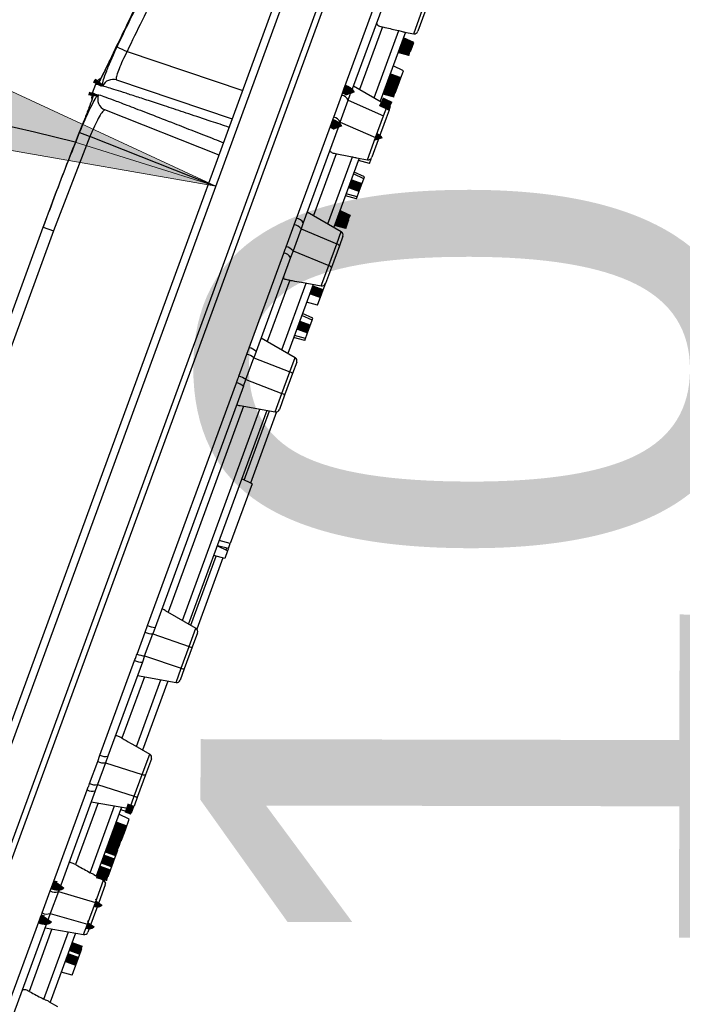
# Model space of a CAD drawing. Extents: x 0 to 361260, y 0 to 4201817.
# Tile 242 of 256: x 360070.37 to 360074.87, y 4201081.51 to 4201088.2. Entities that reach past the tile are written whole.
import ezdxf

# ---------------------------------------------------------------- set-up
doc = ezdxf.new("R2010")
doc.units = 0
doc.header["$LTSCALE"] = 0.5
doc.header["$MEASUREMENT"] = 0
doc.header["$PDMODE"] = 32
doc.header["$PDSIZE"] = 0.3
for name, pattern in [('K5LT32772', [0]), ('K5LT32773', [0]), ('K5LT_THIN', [0])]:
    doc.linetypes.add(name, pattern=pattern)
doc.layers.add('FORMAT', color=7, linetype='Continuous')
doc.layers.add("navro'z", color=7, linetype='Continuous')
doc.layers.add('СТРЕЧКА', color=5, linetype='Continuous', true_color=0x0000ff)
doc.styles.add('KDIMTEXTSTYLE', font='GOST_AU.SHX', dxfattribs={"width": 0.96, "oblique": 15, "height": 5})
doc.styles.add('style1', font='arial.ttf', dxfattribs={"height": 2.5})
doc.dimstyles.new('KDIMSTYLE (1.00)', dxfattribs={"dimtxt": 5, "dimasz": 1, "dimexe": 2, "dimexo": 0, "dimgap": 1, "dimtad": 1, "dimtxsty": 'KDIMTEXTSTYLE', "dimsah": 1, "dimcen": 0, "dimdle": 1, "dimadec": 0, "dimazin": 0, "dimtfac": 0.667, "dimtmove": 0, "dimatfit": 3, "dimfxl": 1, "dimtvp": 1, "dimtolj": 1, "dimtzin": 0, "dimarcsym": 0})

# ---------------------------------------------------------------- blocks, each defined once
blk = doc.blocks.new('KDIMARROW_01')
blk.add_hatch(color=0).paths.add_polyline_path([(-5, -0.6582624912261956), (0, 0), (-5, 0.658262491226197), (-4.5, 5.51091059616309e-16)])
at = {"color": 0, "linetype": 'K5LT_THIN', "lineweight": 18}
for p, q in [((-4.5, 5.51091059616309e-16), (-5, 0.658262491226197)), ((-5, 0.658262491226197), (0, 0)), ((0, 0), (-5, -0.6582624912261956)), ((-5, -0.6582624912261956), (-4.5, 5.51091059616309e-16))]:
    blk.add_line(p, q, dxfattribs=at)
at = {"layer": 'СТРЕЧКА', "color": 0, "linetype": 'K5LT_THIN', "lineweight": 18}
blk.add_line((0, 0), (-1, 0), dxfattribs=at)
blk = doc.blocks.new('*D379')
at = {"layer": 'Defpoints', "color": 0, "lineweight": 106, "transparency": 16777216}
for p in [(360073.7335709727, 4201092.62589181), (360059.7683697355, 4201083.523808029), (360051.6706215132, 4201077.314802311), (360068.1171673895, 4201077.284105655), (360068.1171673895, 4201077.284105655)]:
    blk.add_point(p, dxfattribs=at)
at = {"layer": 'FORMAT', "color": 0, "lineweight": -2, "transparency": 16777216}
blk.add_arc((360068.1171673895, 4201077.284105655), 10.42287426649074, 75.39228991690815, 174.3938309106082, dxfattribs=at)
for p, rotation in [((360071.700274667, 4201087.071733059), 342.6426751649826), ((360057.6943112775, 4201077.303559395), 267.1434456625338)]:
    blk.add_blockref('KDIMARROW_01', p, dxfattribs=dict(at, rotation=rotation))
at = {"layer": 'FORMAT', "color": 7, "transparency": 16777216, "insert": (360060.5816703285, 4201088.088775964), "char_height": 5, "attachment_point": 5, "rotation": 34.893060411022, "style": 'KDIMTEXTSTYLE'}
blk.add_mtext('\\A1;\\H3.5;\\W0.665;\\Q0;110°', dxfattribs=at)

msp = doc.modelspace()

# ---------------------------------------------------------------- linework, layer by layer
at = {"color": 7, "linetype": 'K5LT32772', "lineweight": 25, "transparency": 33554687}
for p, q in [((360068.2023127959, 4201077.665330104), (360073.6678661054, 4201092.595053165)), ((360068.4851791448, 4201077.613317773), (360073.9525115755, 4201092.547900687)), ((360072.571379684, 4201087.730751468), (360072.8092704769, 4201088.380574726)), ((360072.8512164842, 4201088.339971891), (360072.6148514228, 4201087.694316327)), ((360073.0455519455, 4201088.108052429), (360073.1054980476, 4201088.271801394)), ((360073.1214372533, 4201088.253385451), (360073.0742784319, 4201088.124566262)), ((360072.8331298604, 4201088.153685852), (360072.6778586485, 4201087.729546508)), ((360072.7763162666, 4201087.67245669), (360072.94365323, 4201088.129554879)), ((360072.9895461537, 4201088.118035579), (360072.8176518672, 4201087.648488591)), ((360072.9824034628, 4201088.119308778), (360073.0455519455, 4201088.108052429)), ((360073.0460267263, 4201088.047393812), (360072.975742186, 4201088.080328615)), ((360073.0343771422, 4201088.01557177), (360073.0460267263, 4201088.047393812)), ((360071.0247024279, 4201088.020017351), (360071.0216142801, 4201088.013354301)), ((360071.0247508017, 4201088.019994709), (360071.0249350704, 4201088.019925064)), ((360073.0238458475, 4201087.986804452), (360073.0303116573, 4201088.004466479)), ((360073.0303116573, 4201088.004466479), (360073.0343771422, 4201088.01557177)), ((360072.9757551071, 4201087.855439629), (360072.905470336, 4201087.888373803)), ((360072.94891863, 4201087.782133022), (360072.9757551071, 4201087.855439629)), ((360070.8830145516, 4201087.762009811), (360070.8618885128, 4201087.704301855)), ((360071.0267137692, 4201087.793082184), (360071.8130217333, 4201087.528354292)), ((360072.9269797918, 4201087.722204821), (360072.94891863, 4201087.782133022)), ((360072.5018769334, 4201087.539620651), (360072.5566495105, 4201087.689237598)), ((360072.5566495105, 4201087.689237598), (360072.571379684, 4201087.730751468)), ((360072.6006567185, 4201087.655542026), (360072.6148514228, 4201087.694316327)), ((360072.6365230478, 4201087.753514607), (360072.8668656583, 4201087.61995239)), ((360072.9205210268, 4201087.704562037), (360072.9269797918, 4201087.722204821)), ((360070.8665513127, 4201087.684941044), (360070.8662988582, 4201087.684036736)), ((360072.5461896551, 4201087.50675962), (360072.6006567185, 4201087.655542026)), ((360072.6006567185, 4201087.655542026), (360072.8410358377, 4201087.549395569)), ((360071.722936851, 4201087.282278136), (360070.9470752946, 4201087.589572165)), ((360072.8410358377, 4201087.549395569), (360072.8668656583, 4201087.61995239)), ((360072.8781403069, 4201087.588794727), (360072.8578203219, 4201087.53328859)), ((360072.8781403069, 4201087.588794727), (360072.8829239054, 4201087.601861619)), ((360072.8829239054, 4201087.601861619), (360072.8789724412, 4201087.603317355)), ((360072.8829239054, 4201087.601861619), (360072.8877530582, 4201087.61505295)), ((360072.2497417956, 4201086.852164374), (360072.4861597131, 4201087.497964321)), ((360072.5461896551, 4201087.50675962), (360072.5301780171, 4201087.463022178)), ((360072.5461896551, 4201087.50675962), (360072.7868840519, 4201087.401474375)), ((360072.7868840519, 4201087.401474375), (360072.8410358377, 4201087.549395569)), ((360072.8578203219, 4201087.53328859), (360072.8038416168, 4201087.385840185)), ((360072.5301780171, 4201087.463022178), (360072.2952763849, 4201086.821364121)), ((360070.8454074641, 4201087.408212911), (360070.5986831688, 4201086.766292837)), ((360072.7317119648, 4201087.250766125), (360072.7868840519, 4201087.401474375)), ((360072.8038416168, 4201087.385840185), (360072.7604384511, 4201087.267279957)), ((360072.5175707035, 4201087.29170344), (360072.3640186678, 4201086.872260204)), ((360072.4624762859, 4201086.815170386), (360072.6288702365, 4201087.269692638)), ((360072.675706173, 4201087.260749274), (360072.5038118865, 4201086.791202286)), ((360072.6557742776, 4201087.264302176), (360072.7317119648, 4201087.250766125)), ((360072.7447699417, 4201087.224479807), (360072.669833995, 4201087.244708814)), ((360072.7447699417, 4201087.224479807), (360072.7569907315, 4201087.257862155)), ((360072.7069846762, 4201087.121265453), (360072.6365817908, 4201087.153876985)), ((360072.7117520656, 4201087.13428807), (360072.6414673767, 4201087.167222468)), ((360072.68506359, 4201087.061385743), (360072.7069846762, 4201087.121265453)), ((360072.7069846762, 4201087.121265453), (360072.7117520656, 4201087.13428807)), ((360072.6616609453, 4201086.997459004), (360072.68506359, 4201087.061385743)), ((360072.6567690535, 4201086.984096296), (360072.5818330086, 4201087.004325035)), ((360072.6616609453, 4201086.997459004), (360072.5868445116, 4201087.018014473)), ((360072.6567690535, 4201086.984096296), (360072.6616609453, 4201086.997459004)), ((360070.5627609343, 4201086.887203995), (360070.5279735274, 4201086.792178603)), ((360072.3226830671, 4201086.896228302), (360072.5530256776, 4201086.762666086)), ((360072.2343829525, 4201086.808933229), (360072.2497417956, 4201086.852164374)), ((360072.2952763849, 4201086.821364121), (360072.2801877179, 4201086.78014787)), ((360072.5954001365, 4201086.816460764), (360072.6010120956, 4201086.83179041)), ((360072.6010120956, 4201086.83179041), (360072.606016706, 4201086.845461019)), ((360069.551149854, 4201084.123883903), (360070.5279735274, 4201086.792178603)), ((360070.5986831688, 4201086.766292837), (360069.6218594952, 4201084.097998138)), ((360070.5279735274, 4201086.792178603), (360070.5986831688, 4201086.766292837)), ((360072.1796103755, 4201086.659316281), (360072.2343829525, 4201086.808933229)), ((360072.2801877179, 4201086.78014787), (360072.2257206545, 4201086.631365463)), ((360072.2801877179, 4201086.78014787), (360072.5224218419, 4201086.67906855)), ((360072.5832738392, 4201086.783336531), (360072.5083376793, 4201086.803564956)), ((360072.5224218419, 4201086.67906855), (360072.5530256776, 4201086.762666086)), ((360072.5832738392, 4201086.783336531), (360072.5954001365, 4201086.816460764)), ((360072.5643003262, 4201086.731508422), (360072.5402246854, 4201086.665743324)), ((360072.2257206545, 4201086.631365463), (360072.2094094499, 4201086.586809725)), ((360072.2257206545, 4201086.631365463), (360072.4682700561, 4201086.531147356)), ((360072.4682700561, 4201086.531147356), (360072.5224218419, 4201086.67906855)), ((360072.5402246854, 4201086.665743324), (360072.4862459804, 4201086.518294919)), ((360071.9278576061, 4201085.972904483), (360072.1633205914, 4201086.616095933)), ((360072.2094094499, 4201086.586809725), (360071.9754566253, 4201085.947743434)), ((360072.4178719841, 4201086.39347982), (360072.4682700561, 4201086.531147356)), ((360072.4862459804, 4201086.518294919), (360072.4465984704, 4201086.409993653)), ((360072.2028973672, 4201086.43214074), (360072.050178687, 4201086.014973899)), ((360072.2840520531, 4201086.417333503), (360072.4178719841, 4201086.39347982)), ((360072.1486363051, 4201085.957884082), (360072.3148258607, 4201086.411848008)), ((360072.3618661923, 4201086.40346297), (360072.1899719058, 4201085.933915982)), ((360072.4210585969, 4201086.340228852), (360072.4477491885, 4201086.413136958)), ((360072.392765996, 4201086.262944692), (360072.3178300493, 4201086.2831737)), ((360072.392765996, 4201086.262944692), (360072.4210585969, 4201086.340228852)), ((360072.3549807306, 4201086.159730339), (360072.284577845, 4201086.192341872)), ((360072.3597481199, 4201086.172752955), (360072.2894634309, 4201086.205687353)), ((360072.3330596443, 4201086.099850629), (360072.3549807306, 4201086.159730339)), ((360072.3549807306, 4201086.159730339), (360072.3597481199, 4201086.172752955)), ((360072.3096569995, 4201086.035923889), (360072.3330596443, 4201086.099850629)), ((360072.0088996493, 4201086.038909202), (360072.2391856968, 4201085.905379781)), ((360072.3047651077, 4201086.022561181), (360072.2298290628, 4201086.042789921)), ((360072.3096569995, 4201086.035923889), (360072.2348405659, 4201086.056479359)), ((360072.3047651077, 4201086.022561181), (360072.3096569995, 4201086.035923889)), ((360071.9121163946, 4201085.928628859), (360071.9278576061, 4201085.972904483)), ((360071.9754566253, 4201085.947743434), (360071.9597187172, 4201085.904753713)), ((360071.8573438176, 4201085.779011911), (360071.9121163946, 4201085.928628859)), ((360071.9052516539, 4201085.755971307), (360071.9597187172, 4201085.904753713)), ((360071.9597187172, 4201085.904753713), (360072.2038078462, 4201085.80874153)), ((360072.2038078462, 4201085.80874153), (360072.2391856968, 4201085.905379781)), ((360072.2504603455, 4201085.874222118), (360072.2226290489, 4201085.798198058)), ((360071.8888818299, 4201085.711255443), (360071.9052516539, 4201085.755971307)), ((360071.9052516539, 4201085.755971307), (360072.1496560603, 4201085.660820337)), ((360072.1496560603, 4201085.660820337), (360072.2038078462, 4201085.80874153)), ((360072.2226290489, 4201085.798198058), (360072.1686503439, 4201085.650749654)), ((360071.2362488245, 4201084.083703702), (360071.8407239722, 4201085.734889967)), ((360071.8888818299, 4201085.711255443), (360071.288283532, 4201084.070659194)), ((360072.1040320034, 4201085.536193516), (360072.1496560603, 4201085.660820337)), ((360072.1686503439, 4201085.650749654), (360072.1327584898, 4201085.552707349)), ((360071.8889401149, 4201085.574534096), (360071.376601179, 4201084.175027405)), ((360071.4750587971, 4201084.117937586), (360072.00098588, 4201085.554561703)), ((360072.0480262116, 4201085.546176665), (360071.5163943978, 4201084.093969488)), ((360071.8658486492, 4201085.578650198), (360072.1040320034, 4201085.536193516)), ((360072.112983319, 4201085.536176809), (360071.9359513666, 4201085.052595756)), ((360071.947665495, 4201085.047106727), (360071.877380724, 4201085.080040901)), ((360071.947665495, 4201085.047106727), (360071.7990128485, 4201084.641046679)), ((360071.7809989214, 4201084.591839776), (360071.7107141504, 4201084.62477395)), ((360071.7862624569, 4201084.606217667), (360071.7113260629, 4201084.626445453)), ((360071.7862620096, 4201084.606216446), (360071.7113260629, 4201084.626445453)), ((360071.7990128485, 4201084.641046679), (360071.7240769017, 4201084.661275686)), ((360071.7743542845, 4201084.611176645), (360071.7692847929, 4201084.597328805)), ((360071.7862624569, 4201084.606217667), (360071.7990128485, 4201084.641046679)), ((360071.7494865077, 4201084.543247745), (360071.5724545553, 4201084.059666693)), ((360071.7619758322, 4201084.539876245), (360071.6870398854, 4201084.560105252)), ((360071.7809989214, 4201084.591839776), (360071.7619758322, 4201084.539876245)), ((360071.7847117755, 4201084.601981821), (360071.7809989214, 4201084.591839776)), ((360071.3563100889, 4201084.186793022), (360071.5656081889, 4201084.065433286)), ((360071.2204533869, 4201084.039279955), (360071.2362488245, 4201084.083703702)), ((360071.1656808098, 4201083.889663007), (360071.2204533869, 4201084.039279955)), ((360071.2174466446, 4201083.877160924), (360071.271913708, 4201084.02594333)), ((360071.288283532, 4201084.070659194), (360071.271913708, 4201084.02594333)), ((360071.271913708, 4201084.02594333), (360071.5199841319, 4201083.940806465)), ((360071.5199841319, 4201083.940806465), (360071.5656081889, 4201084.065433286)), ((360071.5768828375, 4201084.034275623), (360071.5409909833, 4201083.936233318)), ((360071.4658323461, 4201083.792885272), (360071.5199841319, 4201083.940806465)), ((360071.2174466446, 4201083.877160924), (360071.2017087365, 4201083.834171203)), ((360071.2174466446, 4201083.877160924), (360071.4658323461, 4201083.792885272)), ((360071.5409909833, 4201083.936233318), (360071.4870122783, 4201083.788784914)), ((360070.9136522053, 4201083.202497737), (360071.1491151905, 4201083.845689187)), ((360071.2017087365, 4201083.834171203), (360070.9677559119, 4201083.195104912)), ((360071.1683866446, 4201083.742961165), (360071.4304544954, 4201083.696247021)), ((360071.4304544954, 4201083.696247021), (360071.4658323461, 4201083.792885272)), ((360071.4870122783, 4201083.788784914), (360071.4591809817, 4201083.712760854)), ((360071.215362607, 4201083.7345876), (360071.0626439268, 4201083.317420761)), ((360071.1612188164, 4201083.260651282), (360071.327408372, 4201083.714615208)), ((360071.3744487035, 4201083.706230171), (360071.2025544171, 4201083.236683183)), ((360071.1341770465, 4201083.276331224), (360071.2517682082, 4201083.208146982)), ((360070.8981868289, 4201083.158975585), (360070.9136522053, 4201083.202497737)), ((360071.2013701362, 4201083.070479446), (360071.2517682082, 4201083.208146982)), ((360070.8434142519, 4201083.009358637), (360070.8981868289, 4201083.158975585)), ((360070.9514447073, 4201083.150549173), (360070.8969776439, 4201083.001766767)), ((360070.9677559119, 4201083.195104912), (360070.9514447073, 4201083.150549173)), ((360070.9514447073, 4201083.150549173), (360071.2013701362, 4201083.070479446)), ((360071.2630428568, 4201083.176989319), (360071.2233953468, 4201083.068688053)), ((360071.1472183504, 4201082.922558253), (360071.2013701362, 4201083.070479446)), ((360071.2233953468, 4201083.068688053), (360071.1694166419, 4201082.921239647)), ((360070.8969776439, 4201083.001766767), (360070.881888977, 4201082.960550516)), ((360070.8969776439, 4201083.001766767), (360071.1472183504, 4201082.922558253)), ((360070.5908130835, 4201082.32062935), (360070.827231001, 4201082.966429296)), ((360070.881888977, 4201082.960550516), (360070.6469873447, 4201082.318892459)), ((360070.9015226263, 4201082.877301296), (360070.7479705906, 4201082.45785806)), ((360070.8544822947, 4201082.885686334), (360071.1166145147, 4201082.838960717)), ((360071.1166145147, 4201082.838960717), (360071.1472183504, 4201082.922558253)), ((360071.1694166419, 4201082.921239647), (360071.145341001, 4201082.855474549)), ((360070.8471744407, 4201082.402806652), (360071.0135683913, 4201082.857328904)), ((360071.0606087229, 4201082.848943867), (360070.8887144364, 4201082.379396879)), ((360071.1131117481, 4201082.767437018), (360071.042826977, 4201082.800371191)), ((360071.1285615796, 4201082.809639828), (360071.0536256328, 4201082.829868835)), ((360071.1285615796, 4201082.809639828), (360071.1350847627, 4201082.827458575)), ((360071.1350847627, 4201082.827458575), (360071.1400278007, 4201082.840960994)), ((360071.1400278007, 4201082.840960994), (360071.135472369, 4201082.843095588)), ((360071.1400278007, 4201082.840960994), (360071.145341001, 4201082.855474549)), ((360071.086275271, 4201082.69413041), (360071.1131117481, 4201082.767437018)), ((360071.0643364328, 4201082.634202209), (360071.086275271, 4201082.69413041)), ((360071.0578776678, 4201082.616559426), (360071.0643364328, 4201082.634202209)), ((360071.0088321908, 4201082.482586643), (360071.0314015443, 4201082.544237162)), ((360071.0314015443, 4201082.544237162), (360071.036231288, 4201082.557430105)), ((360070.9973659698, 4201082.451265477), (360070.922430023, 4201082.471494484)), ((360071.0088321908, 4201082.482586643), (360070.9385474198, 4201082.515520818)), ((360070.9973659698, 4201082.451265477), (360071.0038960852, 4201082.469103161)), ((360071.0038960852, 4201082.469103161), (360071.0088321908, 4201082.482586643)), ((360070.8711997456, 4201082.389552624), (360070.8471744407, 4201082.402806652)), ((360070.9763990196, 4201082.393992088), (360070.9973659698, 4201082.451265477)), ((360070.8711997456, 4201082.389552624), (360070.9379282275, 4201082.350860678)), ((360070.8827561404, 4201082.200152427), (360070.9379282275, 4201082.350860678)), ((360070.9545165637, 4201082.3342179), (360070.9489599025, 4201082.336821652)), ((360070.9509067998, 4201082.324357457), (360070.9545165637, 4201082.3342179)), ((360070.9699673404, 4201082.376423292), (360070.9763990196, 4201082.393992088)), ((360070.521147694, 4201082.129054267), (360070.575920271, 4201082.278671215)), ((360070.575920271, 4201082.278671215), (360070.5908130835, 4201082.32062935)), ((360070.6309757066, 4201082.275155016), (360070.5765086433, 4201082.12637261)), ((360070.6469873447, 4201082.318892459), (360070.6309757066, 4201082.275155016)), ((360070.6309757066, 4201082.275155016), (360070.8827561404, 4201082.200152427)), ((360070.9492028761, 4201082.319703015), (360070.9057997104, 4201082.201142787)), ((360070.8286043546, 4201082.052231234), (360070.8827561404, 4201082.200152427)), ((360070.9057997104, 4201082.201142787), (360070.8518210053, 4201082.053694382)), ((360070.2677023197, 4201081.438018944), (360070.5055931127, 4201082.087842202)), ((360070.562313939, 4201082.08759831), (360070.3259488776, 4201081.441942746)), ((360070.5765086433, 4201082.12637261), (360070.562313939, 4201082.08759831)), ((360070.5765086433, 4201082.12637261), (360070.8286043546, 4201082.052231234)), ((360070.5876826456, 4201082.020014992), (360070.4324114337, 4201081.595875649)), ((360070.5323914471, 4201081.54294441), (360070.6997284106, 4201082.0000426)), ((360070.540642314, 4201082.02840003), (360070.802774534, 4201081.981674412)), ((360070.802774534, 4201081.981674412), (360070.8286043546, 4201082.052231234)), ((360070.8518210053, 4201082.053694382), (360070.8315010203, 4201081.998188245)), ((360070.7467687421, 4201081.991657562), (360070.5748744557, 4201081.522110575)), ((360070.7910861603, 4201081.887790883), (360070.7208013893, 4201081.920725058)), ((360070.75878021, 4201081.799543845), (360070.7862585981, 4201081.874603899)), ((360070.7862585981, 4201081.874603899), (360070.7910861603, 4201081.887790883)), ((360070.7248212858, 4201081.706781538), (360070.75878021, 4201081.799543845)), ((360070.7248212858, 4201081.706781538), (360070.6498848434, 4201081.727009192)), ((360070.5685979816, 4201081.525749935), (360070.6240882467, 4201081.493574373))]:
    msp.add_line(p, q, dxfattribs=at)
at = {"color": 8, "linetype": 'K5LT32773', "lineweight": 25, "true_color": 0x808080, "transparency": 33554687}
for p, q in [((360073.7335709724, 4201092.625891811), (360068.2325768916, 4201077.599358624)), ((360073.9942169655, 4201092.552202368), (360068.5143301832, 4201077.583325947)), ((360071.0975737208, 4201087.986643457), (360071.8838816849, 4201087.721915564)), ((360071.6520768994, 4201087.088716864), (360070.8454074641, 4201087.408212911)), ((360071.8931786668, 4201085.07263827), (360072.0654003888, 4201085.543079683)), ((360071.7265120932, 4201084.61737132), (360071.7281227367, 4201084.621770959)), ((360071.5316615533, 4201084.085116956), (360071.7038832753, 4201084.555558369))]:
    msp.add_line(p, q, dxfattribs=at)
at = {"color": 7, "linetype": 'K5LT32772', "transparency": 33554687, "const_width": 0.06443582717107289}
for points in [[(360073.0238458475, 4201087.986804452), (360073.0108792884, 4201087.990297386), (360072.9849463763, 4201087.997283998), (360072.948896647, 4201088.006997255)], [(360073.0238379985, 4201087.986783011), (360073.0090848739, 4201087.990762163), (360072.9789907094, 4201087.99887953), (360072.948896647, 4201088.006997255)], [(360073.0303116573, 4201088.004466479), (360073.0177511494, 4201088.009070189), (360072.9926299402, 4201088.018277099), (360072.9577108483, 4201088.031074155)], [(360073.0343771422, 4201088.01557177), (360073.0197882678, 4201088.022250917), (360072.9918219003, 4201088.035054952), (360072.9638556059, 4201088.047859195)], [(360072.94891863, 4201087.782133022), (360072.9167746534, 4201087.793934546), (360072.8763331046, 4201087.808782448)], [(360072.6148514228, 4201087.694316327), (360072.6152011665, 4201087.698281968), (360072.6135933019, 4201087.702799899), (360072.6100923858, 4201087.707688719), (360072.6048389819, 4201087.712752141), (360072.5980440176, 4201087.717786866), (360072.5899803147, 4201087.722590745), (360072.5809716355, 4201087.726970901), (360072.571379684, 4201087.730751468)], [(360072.9205210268, 4201087.704562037), (360072.9026580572, 4201087.70938345), (360072.8741210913, 4201087.71708594), (360072.8455841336, 4201087.72478846)], [(360072.9269797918, 4201087.722204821), (360072.90966021, 4201087.728510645), (360072.881991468, 4201087.738584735), (360072.8543227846, 4201087.748658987)], [(360072.8877530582, 4201087.61505295), (360072.8709680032, 4201087.622918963), (360072.8442186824, 4201087.635454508), (360072.8229039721, 4201087.645443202)], [(360072.5301780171, 4201087.463022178), (360072.5304187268, 4201087.466689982), (360072.5287062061, 4201087.470922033), (360072.5251092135, 4201087.475548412), (360072.5197721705, 4201087.480383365), (360072.5129093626, 4201087.485232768), (360072.5047963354, 4201087.489901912), (360072.4957588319, 4201087.494203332), (360072.4861597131, 4201087.497964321)], [(360072.8038416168, 4201087.385840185), (360072.8040104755, 4201087.387440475), (360072.8034387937, 4201087.389261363), (360072.8021439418, 4201087.391247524), (360072.8001652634, 4201087.393338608), (360072.7975628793, 4201087.395471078), (360072.7944158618, 4201087.397580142), (360072.7908198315, 4201087.399601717), (360072.7868840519, 4201087.401474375)], [(360072.68506359, 4201087.061385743), (360072.6487598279, 4201087.07468041), (360072.6124560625, 4201087.087975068)], [(360072.6010120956, 4201086.83179041), (360072.5904429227, 4201086.835663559), (360072.5481653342, 4201086.851153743), (360072.5284088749, 4201086.8583915)], [(360072.606016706, 4201086.845461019), (360072.592377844, 4201086.851855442), (360072.5640576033, 4201086.865132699), (360072.5357372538, 4201086.878409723)], [(360072.6060189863, 4201086.845467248), (360072.5921813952, 4201086.851953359), (360072.563959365, 4201086.865181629), (360072.5357372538, 4201086.878409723)], [(360072.5954001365, 4201086.816460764), (360072.5845296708, 4201086.819510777), (360072.5410474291, 4201086.831709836), (360072.520727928, 4201086.8374102)], [(360072.4210585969, 4201086.340228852), (360072.3894977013, 4201086.351789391), (360072.3484531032, 4201086.366823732)], [(360072.3330596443, 4201086.099850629), (360072.2967558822, 4201086.113145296), (360072.2604521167, 4201086.126439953)], [(360071.1350847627, 4201082.827458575), (360071.1219555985, 4201082.832273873), (360071.0956972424, 4201082.841904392), (360071.0915335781, 4201082.843431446)], [(360071.086275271, 4201082.69413041), (360071.0541312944, 4201082.705931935), (360071.0136897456, 4201082.720779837)], [(360071.0578776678, 4201082.616559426), (360071.0400146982, 4201082.621380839), (360071.0114777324, 4201082.629083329), (360070.9829407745, 4201082.636785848)], [(360071.0643364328, 4201082.634202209), (360071.047016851, 4201082.640508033), (360071.019348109, 4201082.650582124), (360070.9916794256, 4201082.660656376)], [(360071.0314015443, 4201082.544237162), (360071.0142967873, 4201082.550538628), (360070.9865710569, 4201082.560752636), (360070.9588452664, 4201082.57096648)], [(360071.036231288, 4201082.557430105), (360071.0207340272, 4201082.564692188), (360070.993340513, 4201082.57752889), (360070.9659469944, 4201082.590365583)], [(360071.0038960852, 4201082.469103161), (360070.9903860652, 4201082.474054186), (360070.9608403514, 4201082.484881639), (360070.9312945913, 4201082.495708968)], [(360070.9699673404, 4201082.376423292), (360070.9546662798, 4201082.380553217), (360070.9248483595, 4201082.38860145), (360070.8950304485, 4201082.396649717)], [(360070.9763990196, 4201082.393992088), (360070.9615638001, 4201082.399394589), (360070.9326538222, 4201082.409922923), (360070.9037439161, 4201082.420451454)], [(360070.6469873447, 4201082.318892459), (360070.6448030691, 4201082.315936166), (360070.6407629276, 4201082.31381008), (360070.6350291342, 4201082.312599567), (360070.6278319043, 4201082.312353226), (360070.6194602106, 4201082.313080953), (360070.6102501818, 4201082.314753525), (360070.600571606, 4201082.317303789), (360070.5908130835, 4201082.32062935)], [(360070.9057997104, 4201082.201142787), (360070.9048954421, 4201082.199811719), (360070.9032832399, 4201082.198790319), (360070.9010120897, 4201082.19810962), (360070.8981509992, 4201082.197790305), (360070.8947869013, 4201082.197842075), (360070.8910220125, 4201082.198263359), (360070.8869707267, 4201082.199041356), (360070.8827561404, 4201082.200152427)], [(360070.562313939, 4201082.08759831), (360070.5600206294, 4201082.084344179), (360070.5558758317, 4201082.081932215), (360070.550045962, 4201082.080459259), (360070.5427650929, 4201082.079984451), (360070.5343255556, 4201082.080526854), (360070.5250662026, 4201082.082064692), (360070.5153588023, 4201082.084536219), (360070.5055931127, 4201082.087842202)], [(360070.8518210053, 4201082.053694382), (360070.8508862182, 4201082.052279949), (360070.8492444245, 4201082.051177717), (360070.8469455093, 4201082.050421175), (360070.8440593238, 4201082.050033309), (360070.8406735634, 4201082.050025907), (360070.8368911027, 4201082.050399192), (360070.8328268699, 4201082.051141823), (360070.8286043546, 4201082.052231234)], [(360070.7862585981, 4201081.874603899), (360070.7709856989, 4201081.880212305), (360070.7423301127, 4201081.8907348), (360070.7136744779, 4201081.901257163)], [(360070.75878021, 4201081.799543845), (360070.7224645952, 4201081.812806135), (360070.6861489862, 4201081.826068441)]]:
    msp.add_lwpolyline(points, dxfattribs=at)
at = {"color": 8, "linetype": 'K5LT32773', "true_color": 0x808080, "transparency": 33554687, "const_width": 0.06443582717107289}
for points in [[(360070.9083997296, 4201087.783362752), (360070.9014549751, 4201087.774306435), (360070.8946738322, 4201087.761484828)], [(360070.8709316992, 4201087.70375347), (360070.8665888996, 4201087.689127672), (360070.8658516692, 4201087.68455768)]]:
    msp.add_lwpolyline(points, dxfattribs=at)
at = {"color": 7, "linetype": 'K5LT32772', "lineweight": 25, "transparency": 33554687}
for centre, radius, start, end in [((360073.0500749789, 4201088.133426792), 0.02577433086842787, 259.8930604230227, 339.8930604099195), ((360075.2263951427, 4201096.847170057), 9.775279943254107, 244.5754199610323, 245.0154583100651), ((360070.9556249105, 4201087.73542822), 0.07732299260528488, 117.6459994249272, 159.8930604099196), ((360071.0022193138, 4201087.719932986), 0.07714132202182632, 71.48656359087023, 155.5846948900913), ((360070.9344988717, 4201087.677720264), 0.07732299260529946, 159.8930604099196, 191.155689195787), ((360070.9756366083, 4201087.661299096), 0.07720428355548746, 155.6455083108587, 248.2877946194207), ((360072.5454596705, 4201087.629038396), 0.06123035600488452, 25.64863758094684, 79.47002665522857), ((360072.8539368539, 4201087.597655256), 0.02577433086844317, 339.8930604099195, 59.89306040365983), ((360072.4901111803, 4201087.477446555), 0.06327757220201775, 27.59674790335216, 79.28413110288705), ((360079.0666769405, 4201107.63429661), 21.83308804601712, 247.6823670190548, 247.8797980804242), ((360072.7362349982, 4201087.276140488), 0.02577433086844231, 259.8930604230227, 339.8930604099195), ((360072.2404425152, 4201086.789357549), 0.06349152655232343, 30.27214275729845, 81.57788221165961), ((360072.2175822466, 4201086.731362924), 0.07936886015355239, 37.92729449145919, 77.77924700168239), ((360072.5400968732, 4201086.740368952), 0.0257743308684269, 339.8930604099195, 59.89306040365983), ((360072.1610682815, 4201086.576718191), 0.0846537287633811, 40.20609076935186, 77.34766443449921), ((360072.5177723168, 4201086.654301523), 0.02519967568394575, 27.00353997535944, 79.36758942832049), ((360072.1521082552, 4201086.54754161), 0.06946518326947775, 34.42257230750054, 80.71128548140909), ((360072.4632634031, 4201086.505147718), 0.02647730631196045, 29.77174778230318, 79.10018714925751), ((360072.4223950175, 4201086.418854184), 0.02577433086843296, 259.8930604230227, 339.8930604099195), ((360071.9057126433, 4201085.873407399), 0.1019316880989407, 46.82548687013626, 77.4522617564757), ((360071.8762806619, 4201085.797787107), 0.1356604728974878, 52.04440289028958, 74.68310205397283), ((360072.2262568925, 4201085.883082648), 0.0257743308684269, 339.8930604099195, 59.89306040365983), ((360071.814061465, 4201085.627688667), 0.1573915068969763, 54.59274146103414, 74.0381039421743), ((360072.1945162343, 4201085.770084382), 0.03975813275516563, 45.00087772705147, 76.4847934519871), ((360071.8095963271, 4201085.610583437), 0.1281446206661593, 51.77735576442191, 75.94162899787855), ((360072.1383744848, 4201085.616594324), 0.04564224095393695, 48.4456796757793, 75.68965279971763), ((360072.1085550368, 4201085.561567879), 0.02577433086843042, 259.8930604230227, 339.8930604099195), ((360071.292736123, 4201084.198726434), 0.1281446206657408, 243.8444918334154, 268.0087650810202), ((360071.2851020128, 4201084.182781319), 0.1573915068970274, 245.7480169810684, 265.1933793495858), ((360071.5526793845, 4201084.043136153), 0.02577433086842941, 339.8930604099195, 59.89306040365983), ((360071.5399232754, 4201083.981863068), 0.04564224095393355, 244.0964680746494, 271.3404411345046), ((360071.2227922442, 4201084.012716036), 0.1356604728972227, 245.1030187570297, 267.74171794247), ((360071.1964439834, 4201083.935966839), 0.1019316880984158, 242.333859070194, 272.9606339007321), ((360071.4836956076, 4201083.828404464), 0.03975813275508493, 243.3013273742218, 274.7852431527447), ((360071.4349775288, 4201083.721621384), 0.02577433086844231, 259.8930604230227, 339.8930604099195), ((360070.9493516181, 4201083.262087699), 0.06946518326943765, 239.0748353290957, 285.3635485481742), ((360071.2388394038, 4201083.185849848), 0.02577433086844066, 339.8930604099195, 59.89306040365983), ((360070.937356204, 4201083.23402233), 0.08465372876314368, 242.4384563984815, 279.58003007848), ((360071.2143333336, 4201083.09356631), 0.02647730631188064, 240.6859336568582, 290.0143730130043), ((360070.8806672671, 4201083.079441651), 0.0793688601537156, 242.0068738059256, 281.8588262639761), ((360070.8606804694, 4201083.020395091), 0.06349152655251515, 238.2082386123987, 289.5139780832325), ((360071.1596584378, 4201082.944473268), 0.02519967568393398, 240.4185313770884, 292.7825808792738), ((360071.1211375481, 4201082.86433508), 0.02577433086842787, 259.8930604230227, 339.8930604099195), ((360070.924999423, 4201082.328563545), 0.0257743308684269, 339.8930604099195, 59.89306040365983), ((360070.6070777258, 4201082.333746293), 0.06327757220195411, 240.5019896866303, 292.1893729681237), ((360070.5514698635, 4201082.182249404), 0.06123035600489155, 240.3160941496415, 294.1374832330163), ((360070.8072975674, 4201082.007048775), 0.02577433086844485, 259.8930604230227, 339.8930604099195)]:
    msp.add_arc(centre, radius, start, end, dxfattribs=at)
at = {"color": 8, "linetype": 'K5LT32773', "lineweight": 25, "true_color": 0x808080, "transparency": 33554687}
for points, knots in [([(360071.0296462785, 4201088.01861429), (360071.0981373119, 4201088.160226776), (360071.2352745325, 4201088.443772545), (360071.4757843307, 4201088.873085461), (360071.7468044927, 4201089.301916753), (360072.0533357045, 4201089.724647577), (360072.3477427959, 4201090.081151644), (360072.6246707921, 4201090.378874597), (360072.8231266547, 4201090.577836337), (360072.9456205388, 4201090.686582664), (360072.9805574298, 4201090.717598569)], [0, 0, 0, 0, 0.1407302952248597, 0.2817793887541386, 0.4400629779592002, 0.5943989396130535, 0.7487271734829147, 0.8534356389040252, 0.9581978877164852, 1, 1, 1, 1]), ([(360072.9248328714, 4201090.565381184), (360072.9063542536, 4201090.548723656), (360072.7822665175, 4201090.436864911), (360072.5686936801, 4201090.212783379), (360072.2832081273, 4201089.890749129), (360072.0152818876, 4201089.548530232), (360071.7634258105, 4201089.189527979), (360071.5257245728, 4201088.809225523), (360071.3016176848, 4201088.408863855), (360071.1656432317, 4201088.127497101), (360071.0975737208, 4201087.986643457)], [0, 0, 0, 0, 0.02347150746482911, 0.1576160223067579, 0.2916589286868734, 0.4294723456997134, 0.5673927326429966, 0.7052247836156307, 0.8524340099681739, 1, 1, 1, 1]), ([(360070.8709316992, 4201087.70375347), (360070.8716335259, 4201087.703607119), (360070.8724858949, 4201087.703429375), (360070.8694384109, 4201087.693693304), (360070.8689001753, 4201087.691973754)], [0, 0, 0, 0, 0.8233835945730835, 1, 1, 1, 1]), ([(360070.9053026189, 4201087.693136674), (360070.919820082, 4201087.688064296), (360070.948889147, 4201087.677907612), (360071.0215882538, 4201087.650859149), (360071.1210056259, 4201087.613039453), (360071.2532138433, 4201087.562029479), (360071.398107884, 4201087.50567416), (360071.5468094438, 4201087.447570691), (360071.658569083, 4201087.403810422), (360071.7323773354, 4201087.37483541), (360071.7537492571, 4201087.366445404)], [0, 0, 0, 0, 0.1415878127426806, 0.2835085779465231, 0.4368348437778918, 0.5917940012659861, 0.7467456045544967, 0.8519041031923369, 0.9571173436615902, 1, 1, 1, 1]), ([(360071.7920863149, 4201087.471167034), (360071.7506820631, 4201087.484969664), (360071.6508961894, 4201087.518234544), (360071.5158138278, 4201087.563085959), (360071.3819583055, 4201087.607390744), (360071.2674226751, 4201087.645098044), (360071.1701596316, 4201087.67689399), (360071.0879569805, 4201087.703492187), (360071.0211511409, 4201087.724755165), (360070.9679153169, 4201087.741300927), (360070.9439547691, 4201087.748313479), (360070.9319764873, 4201087.751819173)], [0, 0, 0, 0, 0.08310904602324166, 0.2002960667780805, 0.3177872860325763, 0.4304705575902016, 0.5432175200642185, 0.6559096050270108, 0.7705828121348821, 0.8853104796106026, 1, 1, 1, 1])]:
    msp.add_open_spline(points, degree=3, knots=knots, dxfattribs=at)
at = {"color": 7, "linetype": 'K5LT32772', "lineweight": 25, "transparency": 33554687}
for points, knots in [([(360071.4599906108, 4201088.850182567), (360071.4338285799, 4201088.806491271), (360071.3404404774, 4201088.650530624), (360071.1943375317, 4201088.373933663), (360071.08139602, 4201088.137914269), (360071.0249350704, 4201088.019925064)], [0, 0, 0, 0, 0.1629111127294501, 0.5815282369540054, 1, 1, 1, 1]), ([(360072.7945084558, 4201088.185068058), (360072.7939294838, 4201088.182142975), (360072.7927716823, 4201088.176293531), (360072.7978192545, 4201088.168500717), (360072.8074084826, 4201088.161895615), (360072.8198257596, 4201088.15696911), (360072.8291868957, 4201088.154658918), (360072.8331298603, 4201088.153685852)], [0, 0, 0, 0, 0.2044715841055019, 0.4088927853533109, 0.6162514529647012, 0.8383628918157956, 1, 1, 1, 1]), ([(360072.8331298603, 4201088.153685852), (360072.8388321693, 4201088.152413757), (360072.8756511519, 4201088.144200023), (360072.912506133, 4201088.136262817), (360072.94365323, 4201088.129554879)], [0, 0, 0, 0, 0.1548741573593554, 1, 1, 1, 1]), ([(360072.94365323, 4201088.129554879), (360072.9493193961, 4201088.128219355), (360072.960646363, 4201088.125549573), (360072.9739743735, 4201088.121279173), (360072.9797113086, 4201088.1199381), (360072.9824034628, 4201088.119308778)], [0, 0, 0, 0, 0.3469328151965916, 0.6935371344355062, 1, 1, 1, 1]), ([(360071.0249350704, 4201088.019925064), (360071.0157926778, 4201088.0003707), (360070.9930036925, 4201087.951628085), (360070.957708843, 4201087.878759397), (360070.9251509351, 4201087.813604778), (360070.901912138, 4201087.769480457), (360070.8970844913, 4201087.764147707), (360070.8946738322, 4201087.761484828)], [0, 0, 0, 0, 0.1441438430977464, 0.3593033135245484, 0.57345942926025, 0.7870092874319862, 1, 1, 1, 1]), ([(360071.0216142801, 4201088.013354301), (360071.0192061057, 4201088.008146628), (360071.010117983, 4201087.988493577), (360070.9942050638, 4201087.954952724), (360070.9746539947, 4201087.914216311), (360070.9563045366, 4201087.876635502), (360070.9397893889, 4201087.843382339), (360070.9257340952, 4201087.815674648), (360070.9151705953, 4201087.795584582), (360070.9088856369, 4201087.784121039), (360070.9058580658, 4201087.779249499), (360070.906189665, 4201087.779730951), (360070.9062571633, 4201087.779828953)], [0, 0, 0, 0, 0.04582163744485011, 0.1729246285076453, 0.2997534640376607, 0.4272284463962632, 0.5537725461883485, 0.680012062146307, 0.8031888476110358, 0.9031179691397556, 0.9802792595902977, 1, 1, 1, 1]), ([(360070.9319764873, 4201087.751819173), (360070.9307845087, 4201087.753713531), (360070.9278933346, 4201087.758308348), (360070.9363351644, 4201087.791983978), (360070.9578569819, 4201087.85241362), (360070.9898741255, 4201087.93143776), (360071.0163789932, 4201087.989533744), (360071.0296462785, 4201088.01861429)], [0, 0, 0, 0, 0.1486662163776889, 0.3605936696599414, 0.5726783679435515, 0.7860997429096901, 1, 1, 1, 1]), ([(360071.0975737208, 4201087.986643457), (360071.0871722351, 4201087.965907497), (360071.066396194, 4201087.924489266), (360071.0422265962, 4201087.867573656), (360071.026790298, 4201087.8236369), (360071.0218336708, 4201087.798653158), (360071.0252888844, 4201087.79470879), (360071.0267137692, 4201087.793082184)], [0, 0, 0, 0, 0.2139428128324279, 0.4273317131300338, 0.6393830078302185, 0.851286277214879, 1, 1, 1, 1]), ([(360070.8946738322, 4201087.761484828), (360070.8929721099, 4201087.761806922), (360070.8853738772, 4201087.763245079), (360070.8840454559, 4201087.76254956), (360070.8830145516, 4201087.762009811)], [0, 0, 0, 0, 0.2239629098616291, 1, 1, 1, 1]), ([(360070.8689001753, 4201087.691973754), (360070.8665079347, 4201087.683593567), (360070.8613336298, 4201087.665467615), (360070.8395626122, 4201087.605412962), (360070.8091807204, 4201087.526513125), (360070.7853244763, 4201087.46705288), (360070.7733844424, 4201087.437293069)], [0, 0, 0, 0, 0.2225864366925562, 0.4814441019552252, 0.7404631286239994, 1, 1, 1, 1]), ([(360070.7757609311, 4201087.436661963), (360070.7835175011, 4201087.455479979), (360070.8035153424, 4201087.50399623), (360070.835930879, 4201087.577328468), (360070.8682964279, 4201087.64325359), (360070.8939104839, 4201087.686912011), (360070.9015077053, 4201087.691063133), (360070.9053026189, 4201087.693136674)], [0, 0, 0, 0, 0.1359790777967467, 0.3505786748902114, 0.5668707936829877, 0.7836461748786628, 1, 1, 1, 1]), ([(360070.8618885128, 4201087.704301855), (360070.8620344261, 4201087.704511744), (360070.8625902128, 4201087.705311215), (360070.8673911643, 4201087.704414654), (360070.8709316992, 4201087.70375347)], [0, 0, 0, 0, 0.2625347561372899, 1, 1, 1, 1]), ([(360070.9470752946, 4201087.589572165), (360070.9434708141, 4201087.58852517), (360070.9362648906, 4201087.586432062), (360070.9153638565, 4201087.556128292), (360070.8901472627, 4201087.509346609), (360070.8657288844, 4201087.456748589), (360070.8510910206, 4201087.421787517), (360070.8454074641, 4201087.408212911)], [0, 0, 0, 0, 0.2170460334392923, 0.4339091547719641, 0.6498212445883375, 0.864033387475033, 1, 1, 1, 1]), ([(360072.4861597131, 4201087.49796432), (360072.4893465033, 4201087.506336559), (360072.4946302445, 4201087.520217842), (360072.4998180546, 4201087.53410806), (360072.5018769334, 4201087.539620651)], [0, 0, 0, 0, 0.603131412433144, 1, 1, 1, 1]), ([(360070.5279735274, 4201086.792178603), (360070.5457428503, 4201086.840568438), (360070.6250834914, 4201087.056630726), (360070.7099225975, 4201087.270607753), (360070.7757609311, 4201087.436661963)], [0, 0, 0, 0, 0.2239624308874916, 1, 1, 1, 1]), ([(360070.7733844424, 4201087.437293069), (360070.7542483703, 4201087.389426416), (360070.6813589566, 4201087.207102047), (360070.6130997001, 4201087.022984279), (360070.5627609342, 4201086.887203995)], [0, 0, 0, 0, 0.2625356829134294, 1, 1, 1, 1]), ([(360072.4767410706, 4201087.317053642), (360072.4763626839, 4201087.314676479), (360072.4756060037, 4201087.309922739), (360072.4812565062, 4201087.303776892), (360072.4913628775, 4201087.29858442), (360072.5041319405, 4201087.294618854), (360072.5135878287, 4201087.292567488), (360072.5175707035, 4201087.29170344)], [0, 0, 0, 0, 0.2044715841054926, 0.4088927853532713, 0.6162514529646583, 0.8383628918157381, 1, 1, 1, 1]), ([(360072.5175707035, 4201087.29170344), (360072.5233125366, 4201087.290539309), (360072.5603867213, 4201087.283022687), (360072.5975026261, 4201087.275798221), (360072.6288702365, 4201087.269692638)], [0, 0, 0, 0, 0.1548741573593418, 1, 1, 1, 1]), ([(360072.6288702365, 4201087.269692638), (360072.63466358, 4201087.268512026), (360072.6445153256, 4201087.266504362), (360072.6524893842, 4201087.264944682), (360072.6557742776, 4201087.264302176)], [0, 0, 0, 0, 0.5880525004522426, 1, 1, 1, 1]), ([(360072.1633205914, 4201086.616095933), (360072.1666216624, 4201086.624780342), (360072.1720948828, 4201086.639179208), (360072.1774751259, 4201086.653595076), (360072.1796103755, 4201086.659316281)], [0, 0, 0, 0, 0.6031314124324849, 1, 1, 1, 1]), ([(360072.1599088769, 4201086.4515938), (360072.159734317, 4201086.44977341), (360072.1593852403, 4201086.446133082), (360072.1656312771, 4201086.441613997), (360072.176238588, 4201086.437789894), (360072.1893399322, 4201086.434731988), (360072.1988793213, 4201086.432908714), (360072.2028973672, 4201086.43214074)], [0, 0, 0, 0, 0.2044715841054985, 0.4088927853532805, 0.6162514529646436, 0.8383628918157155, 1, 1, 1, 1]), ([(360072.2028973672, 4201086.43214074), (360072.2086723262, 4201086.431067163), (360072.235710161, 4201086.426040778), (360072.2627710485, 4201086.421166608), (360072.2840520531, 4201086.417333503)], [0, 0, 0, 0, 0.2135880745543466, 1, 1, 1, 1]), ([(360071.8407239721, 4201085.734889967), (360071.8440905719, 4201085.743753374), (360071.8496724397, 4201085.758449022), (360071.8551642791, 4201085.773169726), (360071.8573438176, 4201085.779011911)], [0, 0, 0, 0, 0.6031314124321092, 1, 1, 1, 1]), ([(360071.843911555, 4201085.588414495), (360071.8439427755, 4201085.587158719), (360071.8440052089, 4201085.584647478), (360071.8508543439, 4201085.581738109), (360071.8590508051, 4201085.579882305), (360071.8646168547, 4201085.57887346), (360071.8658486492, 4201085.578650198)], [0, 0, 0, 0, 0.3028388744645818, 0.605603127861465, 0.9127180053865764, 1, 1, 1, 1]), ([(360071.3563100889, 4201084.186793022), (360071.3523924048, 4201084.188999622), (360071.3445484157, 4201084.193417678), (360071.336240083, 4201084.196449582), (360071.3342625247, 4201084.194496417), (360071.3332538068, 4201084.193500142)], [0, 0, 0, 0, 0.3283369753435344, 0.657396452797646, 1, 1, 1, 1]), ([(360071.1491151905, 4201083.845689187), (360071.152469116, 4201083.854517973), (360071.1580299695, 4201083.869156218), (360071.1635071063, 4201083.88383676), (360071.1656808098, 4201083.889663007)], [0, 0, 0, 0, 0.6031314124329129, 1, 1, 1, 1]), ([(360071.0626439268, 4201083.317420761), (360071.0574933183, 4201083.320311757), (360071.0471917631, 4201083.326093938), (360071.0338169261, 4201083.332456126), (360071.0237575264, 4201083.335077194), (360071.0188322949, 4201083.333534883), (360071.0176044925, 4201083.331030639), (360071.0172564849, 4201083.330320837)], [0, 0, 0, 0, 0.2337567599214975, 0.4675288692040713, 0.6988017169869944, 0.9146285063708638, 1, 1, 1, 1]), ([(360071.0626439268, 4201083.317420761), (360071.0677470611, 4201083.314512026), (360071.0916394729, 4201083.300893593), (360071.1154512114, 4201083.287144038), (360071.1341770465, 4201083.276331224)], [0, 0, 0, 0, 0.2135880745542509, 1, 1, 1, 1]), ([(360070.827231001, 4201082.966429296), (360070.83050723, 4201082.975045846), (360070.8359392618, 4201082.989332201), (360070.8412905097, 4201083.003668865), (360070.8434142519, 4201083.009358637)], [0, 0, 0, 0, 0.6031314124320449, 1, 1, 1, 1]), ([(360070.7479705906, 4201082.45785806), (360070.7427616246, 4201082.460589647), (360070.7323433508, 4201082.466053), (360070.7185032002, 4201082.471144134), (360070.7078436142, 4201082.472125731), (360070.7023788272, 4201082.46910957), (360070.7008559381, 4201082.465799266), (360070.7004242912, 4201082.464860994)], [0, 0, 0, 0, 0.2337567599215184, 0.4675288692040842, 0.6988017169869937, 0.9146285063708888, 1, 1, 1, 1]), ([(360070.7479705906, 4201082.45785806), (360070.7531068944, 4201082.455039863), (360070.7862712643, 4201082.436843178), (360070.8192788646, 4201082.418396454), (360070.8471744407, 4201082.402806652)], [0, 0, 0, 0, 0.1548741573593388, 1, 1, 1, 1]), ([(360070.5055931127, 4201082.087842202), (360070.5087421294, 4201082.096111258), (360070.5139632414, 4201082.109821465), (360070.5191064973, 4201082.123589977), (360070.521147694, 4201082.129054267)], [0, 0, 0, 0, 0.6031314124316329, 1, 1, 1, 1]), ([(360070.4324114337, 4201081.595875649), (360070.4271370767, 4201081.598428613), (360070.4165880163, 4201081.603534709), (360070.4022602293, 4201081.607293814), (360070.3909868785, 4201081.606598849), (360070.3849826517, 4201081.602109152), (360070.3831705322, 4201081.598008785), (360070.382656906, 4201081.59684658)], [0, 0, 0, 0, 0.2337567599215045, 0.4675288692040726, 0.698801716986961, 0.9146285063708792, 1, 1, 1, 1]), ([(360070.4324114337, 4201081.595875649), (360070.4375872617, 4201081.593165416), (360070.4710068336, 4201081.575665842), (360070.5042753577, 4201081.557931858), (360070.5323914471, 4201081.54294441)], [0, 0, 0, 0, 0.1548741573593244, 1, 1, 1, 1]), ([(360070.5685979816, 4201081.525749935), (360070.5655429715, 4201081.527273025), (360070.5594274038, 4201081.530321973), (360070.545742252, 4201081.536057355), (360070.5363108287, 4201081.540922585), (360070.5323914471, 4201081.54294441)], [0, 0, 0, 0, 0.3684374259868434, 0.7375438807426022, 1, 1, 1, 1])]:
    msp.add_open_spline(points, degree=3, knots=knots, dxfattribs=at)

# ---------------------------------------------------------------- texts
at = {"layer": "navro'z", "color": 1, "lineweight": 25, "transparency": 33554687, "insert": (360073.4501500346, 4201084.410083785, -35.95935150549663), "char_height": 3.64967817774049, "attachment_point": 5, "rotation": 89.89306041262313, "style": 'style1'}
msp.add_mtext('10', dxfattribs=at)

# ---------------------------------------------------------------- dimensions: what is measured, and where the dimension line sits
at = {"layer": 'FORMAT', "color": 7, "transparency": 33554687}
dim = msp.add_angular_dim_2l(base=(360059.7683697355, 4201083.523808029), line1=((360068.1171673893, 4201077.284105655), (360073.7335709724, 4201092.625891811)), line2=((360068.1171673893, 4201077.284105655), (360051.6706215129, 4201077.314802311)), dimstyle='KDIMSTYLE (1.00)', override={"dimpost": '\\H3.5;\\W0.665;\\Q0;<>', "dimblk1": 'KDIMARROW_01', "dimblk2": 'KDIMARROW_01', "dimclrt": 7, "dimtolj": 1}, dxfattribs=at)
dim.commit()
dim.dimension.update_dxf_attribs({"geometry": '*D379', "text_midpoint": (360062.1547982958, 4201085.833167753), "dimtype": 162})

doc.saveas('drawing.dxf')
